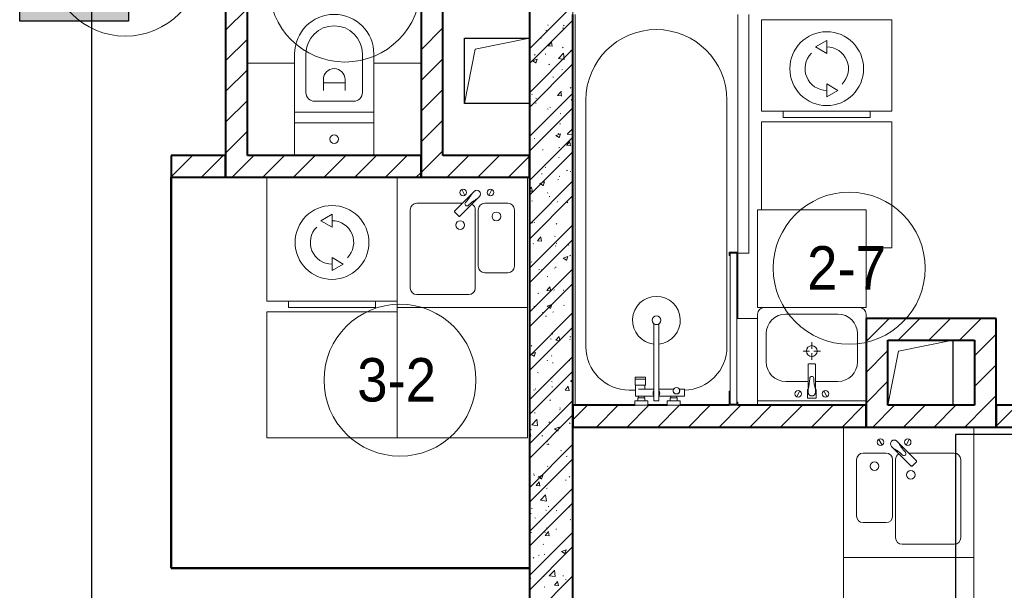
# Model space of a CAD drawing. Header units: millimetres. Extents: x -816133 to 919604, y 87941 to 147341.
# Tile 110 of 256: x -29801 to -25265, y 124722 to 127349. Entities that reach past the tile are written whole.
import ezdxf

# ---------------------------------------------------------------- set-up
doc = ezdxf.new("R2010")
doc.units = ezdxf.units.MM
doc.linetypes.add('Линия сетки', pattern=[25, 20, -2.5, 0, -2.5])
for name, color, linetype, lineweight in [('A-000-M_MASS', 7, 'Continuous', 18), ('A-010-A_ROOM', 7, 'Continuous', 20), ('A-200-M_WALL', 7, 'Continuous', 18), ('A-200-M_WALL_INT', 7, 'Continuous', 18), ('A-200-M_WALL_PAT', 7, 'Continuous', 40), ('A-700-M_FFE', 7, 'Continuous', 18), ('E-610-M_EPS', 7, 'Continuous', 18), ('M-520-M_DRAINAGE_FW', 7, 'Continuous', 18), ('Z-030-M_GRID', 7, 'Continuous', 9), ('СОУЭ', 1, 'Continuous', 30), ('СС-011-ПОЖ-СИГНАЛИЗАЦИЯ', 1, 'Continuous', 30)]:
    doc.layers.add(name, color=color, linetype=linetype, lineweight=lineweight)
doc.layers.add('EI_HATCH_GALV', color=7, linetype='Continuous')
doc.styles.add('Arial_2', font='arial.ttf', dxfattribs={"width": 0.9, "height": 400})

# ---------------------------------------------------------------- blocks, each defined once
blk = doc.blocks.new('10эт')
at = {"layer": 'A-000-M_MASS', "color": 9, "lineweight": 30}
for p, q in [((332551.7, 125840.8), (332551.7, 126140.8)), ((332551.7, 126140.8), (332851.7, 126140.8)), ((332851.7, 125840.8), (332551.7, 125840.8)), ((334801.9, 124751.1), (334801.9, 124451.1))]:
    blk.add_line(p, q, dxfattribs=at)
at = {"layer": 'A-000-M_MASS', "color": 9}
for p, q in [((332601.7, 126090.8), (332851.7, 126140.8)), ((332551.7, 125840.8), (332601.7, 126090.8)), ((334551.9, 124701.1), (334801.9, 124751.1)), ((334502, 124451.8), (334551.9, 124701.1))]:
    blk.add_line(p, q, dxfattribs=at)
at = {"layer": 'A-010-A_ROOM', "color": 9}
for centre in [(330989.8, 126501.1), (332001.2, 126381.7), (334324.3, 125082.2), (332254.8, 124566.8)]:
    blk.add_circle(centre, 350, dxfattribs=at)
at = {"layer": 'A-200-M_WALL', "color": 9, "lineweight": 40}
for p, q in [((331200.5, 125501.1), (331200.5, 123701.1)), ((331201.3, 125501.1), (331200.5, 125501.1)), ((331201.3, 123701.9), (331201.3, 125501.1)), ((331200.5, 123701.1), (331201.3, 123701.1)), ((332851.7, 123701.9), (331201.3, 123701.9)), ((331201.3, 123701.1), (332851.7, 123701.1)), ((332851.7, 123701.1), (332851.7, 123701.9))]:
    blk.add_line(p, q, dxfattribs=at)
at = {"layer": 'A-200-M_WALL_INT', "color": 9, "lineweight": 40}
for p, q in [((332351.7, 126451.1), (332351.7, 125601.1)), ((332851.7, 126451.1), (332851.7, 123701.9)), ((331451.7, 126351.1), (331451.7, 125601.1)), ((331551.7, 125601.1), (331551.7, 126351.1)), ((332451.7, 125601.1), (332451.7, 126351.1)), ((333051.7, 120151.1), (333051.7, 126251.1)), ((331451.7, 125601.1), (331201.3, 125601.1)), ((331201.3, 125601.1), (331201.3, 125501.1)), ((331451.7, 125501.1), (331451.7, 125601.1)), ((331451.7, 125601.1), (331451.7, 125501.1)), ((332351.7, 125601.1), (331551.7, 125601.1)), ((332351.7, 125601.1), (332351.7, 125501.1)), ((332351.7, 125501.1), (332351.7, 125601.1)), ((332851.7, 125601.1), (332451.7, 125601.1)), ((332851.7, 125501.1), (332851.7, 125601.1)), ((331201.3, 125501.1), (331451.7, 125501.1)), ((331451.7, 125501.1), (332351.7, 125501.1)), ((332351.7, 125501.1), (332851.7, 125501.1)), ((334501.7, 124851.1), (334401.7, 124851.1)), ((334401.7, 124851.1), (334401.7, 124451.1)), ((335001.7, 124851.1), (334501.7, 124851.1)), ((335001.7, 124751.1), (335001.7, 124851.1)), ((334501.7, 124451.1), (334501.7, 124751.1)), ((334501.7, 124751.1), (334901.7, 124751.1)), ((334901.7, 124751.1), (334901.7, 124451.1)), ((335001.7, 124451.1), (335001.7, 124751.1)), ((333336.4, 124451.1), (333051.7, 124451.1)), ((333051.7, 124451.1), (333051.7, 124351.1)), ((333486.2, 124451.1), (333396.2, 124451.1)), ((333771.2, 124451.1), (333546, 124451.1)), ((334401.7, 124451.1), (333811.2, 124451.1)), ((334401.7, 124351.1), (334401.7, 124451.1)), ((334401.7, 124451.1), (334401.7, 124351.1)), ((334901.7, 124451.1), (334501.7, 124451.1)), ((335001.7, 124351.1), (335001.7, 124451.1)), ((335901.7, 124451.1), (335001.7, 124451.1)), ((335001.7, 124451.1), (335001.7, 124351.1)), ((333051.7, 124351.1), (334401.7, 124351.1)), ((334401.7, 124351.1), (335001.7, 124351.1)), ((335001.7, 124351.1), (336001.7, 124351.1)), ((332851.7, 123701.1), (332851.7, 120151.1))]:
    blk.add_line(p, q, dxfattribs=at)
at = {"layer": 'A-200-M_WALL_PAT', "color": 9, "linetype": 'Continuous', "lineweight": 9}
for p, q in [((332851.7, 126092.4), (333051.7, 126292.4)), ((331451.7, 126178.4), (331551.7, 126278.4)), ((332851.7, 126025.1), (333051.7, 126225.1)), ((332935.7, 126202.8), (332938.1, 126200.5)), ((333007.8, 126198.8), (333010.5, 126200.9)), ((332351.7, 126088.4), (332451.7, 126188.4)), ((332853.9, 126179.3), (332856.5, 126181.4)), ((332927.4, 126177.4), (332930.8, 126177.9)), ((333000.7, 126176), (333003.5, 126174.2)), ((333004, 126187.5), (333007.3, 126187.9)), ((331451.7, 126037), (331551.7, 126137)), ((332902.3, 126141.9), (332905.1, 126140.1)), ((332938, 126106.8), (332956.2, 126105.2)), ((332938.2, 126106.8), (332952.9, 126124.3)), ((332956.4, 126104.2), (332952.9, 126123.3)), ((333004.1, 126097.4), (333006.8, 126099.4)), ((332851.7, 125890.3), (333051.7, 126090.3)), ((332851.7, 126079), (332852.8, 126079.9)), ((332874.3, 126065.6), (332876.8, 126063.3)), ((332923.8, 126067.3), (332927.1, 126067.7)), ((332985, 126047.4), (333008.7, 126072.1)), ((333011.8, 126044.2), (333008.5, 126073.2)), ((333039.3, 126082.5), (333042.6, 126082.9)), ((332351.7, 125947), (332451.7, 126047)), ((332851.7, 125823), (333051.7, 126023)), ((332865, 126037.4), (332880.2, 126027.2)), ((332865.2, 126037.3), (332886.5, 126045.5)), ((332880.4, 126026.1), (332886.6, 126044.5)), ((332940.1, 126021.1), (332942.9, 126019.3)), ((332985, 126047.5), (333012.1, 126043.3)), ((331451.7, 125895.5), (331551.7, 125995.5)), ((333000.4, 125995.9), (333003.1, 125997.9)), ((332959.1, 125962.3), (332962.4, 125962.7)), ((332351.7, 125805.6), (332451.7, 125905.6)), ((332851.7, 125688.3), (333051.7, 125888.3)), ((332861.7, 125883.7), (332864.2, 125881.5)), ((332980.3, 125877.5), (332998.5, 125875.9)), ((332980.5, 125877.5), (332995.1, 125895)), ((332998.7, 125874.9), (332995.2, 125894)), ((332996.7, 125894.4), (332999.4, 125896.5)), ((333039.5, 125914.2), (333042, 125912)), ((333047, 125914.7), (333051.7, 125911.5)), ((333047.1, 125914.6), (333051.7, 125916.3)), ((331451.7, 125754.1), (331551.7, 125854.1)), ((332878.9, 125842), (332882.2, 125842.5)), ((332880.7, 125865.3), (332883.5, 125863.5)), ((333043.4, 125858.4), (333046.3, 125856.6)), ((332851.7, 125620.9), (333051.7, 125820.9)), ((332934.8, 125816.8), (332937.2, 125814.5)), ((332945, 125824.4), (332947.8, 125822.6)), ((332993, 125793), (332995.7, 125795)), ((332351.7, 125664.2), (332451.7, 125764.2)), ((332990.9, 125747.1), (332994.3, 125747.6)), ((331451.7, 125612.7), (331551.7, 125712.7)), ((332972.8, 125693.7), (332988, 125683.5)), ((332972.9, 125693.5), (332994.3, 125701.7)), ((332982.8, 125703.5), (332985.6, 125701.7)), ((332988.2, 125682.3), (332994.3, 125700.8)), ((332989.3, 125691.5), (332992, 125693.5)), ((333025.4, 125700), (333049.1, 125724.8)), ((333025.4, 125700.2), (333051.7, 125696.1)), ((333051.7, 125701.3), (333048.9, 125725.8)), ((333051.2, 125710.1), (333051.7, 125709.6)), ((332851.7, 125486.2), (333051.7, 125686.2)), ((332873.4, 125679.6), (332875.9, 125677.4)), ((333022.6, 125648.2), (333040.8, 125646.6)), ((333022.7, 125648.2), (333037.4, 125665.7)), ((333041, 125645.6), (333037.5, 125664.7)), ((331201.3, 125503.7), (331298.6, 125601.1)), ((331340.1, 125501.1), (331440.1, 125601.1)), ((331481.5, 125501.1), (331581.5, 125601.1)), ((331622.9, 125501.1), (331722.9, 125601.1)), ((331764.3, 125501.1), (331864.3, 125601.1)), ((331905.8, 125501.1), (332005.8, 125601.1)), ((332047.2, 125501.1), (332147.2, 125601.1)), ((332188.6, 125501.1), (332288.6, 125601.1)), ((332351.7, 125522.8), (332430, 125601.1)), ((332430, 125601.1), (332451.7, 125622.8)), ((332471.4, 125501.1), (332571.4, 125601.1)), ((332612.9, 125501.1), (332712.9, 125601.1)), ((332851.7, 125418.9), (333051.7, 125618.9)), ((332910.7, 125626.9), (332914.1, 125627.4)), ((332987.3, 125637), (332990.6, 125637.4)), ((332754.3, 125501.1), (332851.7, 125598.5)), ((332985.6, 125590), (332988.2, 125592.1)), ((332330, 125501.1), (332351.7, 125522.8)), ((332907.1, 125516.8), (332910.5, 125517.2)), ((332923.4, 125547.8), (332926.3, 125546)), ((333022.6, 125532), (333025.9, 125532.4)), ((333038.6, 125528.3), (333041.1, 125526)), ((332851.7, 125284.2), (333051.7, 125484.2)), ((332860.8, 125497.8), (332863.3, 125495.5)), ((332898.7, 125472.7), (332913.8, 125462.4)), ((332898.8, 125472.5), (332920.1, 125480.7)), ((332914, 125461.3), (332920.2, 125479.7)), ((332981.9, 125488.6), (332984.5, 125490.6)), ((332987.7, 125506.8), (332990.5, 125505)), ((332851.7, 125444.4), (332861.1, 125455.6)), ((332851.7, 125437.6), (332864.5, 125436.5)), ((332864.7, 125435.5), (332861.1, 125454.6)), ((332933.9, 125430.8), (332936.3, 125428.6)), ((332851.7, 125216.8), (333051.7, 125416.8)), ((332862.8, 125392.8), (332865.6, 125391)), ((332942.4, 125411.8), (332945.7, 125412.2)), ((332978.2, 125387.1), (332980.8, 125389.1)), ((333025.5, 125385.9), (333028.3, 125384.1)), ((332862.2, 125291.5), (332865.5, 125292)), ((332872.5, 125293.7), (332875, 125291.4)), ((332974.5, 125285.6), (332977.1, 125287.7)), ((333050.3, 125324.2), (333051.7, 125322.8)), ((332851.7, 125082.1), (333051.7, 125282.1)), ((332851.7, 125014.8), (333051.7, 125214.8)), ((332867.7, 125196.1), (332870.5, 125194.3)), ((332888.5, 125208.8), (332906.8, 125207.2)), ((332888.7, 125208.8), (332903.4, 125226.3)), ((332906.9, 125206.2), (332903.4, 125225.3)), ((332966.1, 125230.2), (332969, 125228.4)), ((332974.3, 125196.6), (332977.6, 125197.1)), ((333050.8, 125206.7), (333051.7, 125206.8)), ((332970.8, 125184.2), (332973.4, 125186.2)), ((333030.4, 125189.3), (333033.2, 125187.5)), ((332859.9, 125111.8), (332862.4, 125109.5)), ((333006.4, 125128.9), (333021.6, 125118.7)), ((333006.6, 125128.8), (333027.9, 125137)), ((333021.8, 125117.6), (333027.9, 125136)), ((333037.7, 125142.3), (333040.2, 125140)), ((332851.7, 124880.1), (333051.7, 125080.1)), ((332894.1, 125076.4), (332897.4, 125076.9)), ((332905.5, 125075.3), (332908.3, 125073.5)), ((332967.1, 125082.7), (332969.7, 125084.7)), ((332970.6, 125086.5), (332974, 125086.9)), ((332851.7, 124812.7), (333051.7, 125012.7)), ((332933, 125044.9), (332935.4, 125042.6)), ((332890.5, 124966.3), (332893.8, 124966.7)), ((332930.8, 124979.6), (332949, 124978)), ((332931, 124979.5), (332945.7, 124997.1)), ((332949.2, 124977), (332945.7, 124996.1)), ((332963.3, 124981.2), (332966, 124983.3)), ((333005.9, 124981.5), (333009.2, 124981.9)), ((333049.4, 124938.2), (333051.7, 124936.1)), ((332851.7, 124678), (333051.7, 124878)), ((332871.6, 124907.7), (332874.1, 124905.4)), ((332910.4, 124878.6), (332913.3, 124876.8)), ((332932.3, 124907.9), (332947.4, 124897.7)), ((332932.4, 124907.7), (332953.7, 124915.9)), ((332947.6, 124896.6), (332953.8, 124915)), ((332959.6, 124879.8), (332962.3, 124881.8)), ((333008.9, 124912.6), (333011.7, 124910.8)), ((332925.7, 124861.3), (332929, 124861.7)), ((334401.7, 124744.3), (334501.7, 124844.3)), ((334501.7, 124844.3), (334508.4, 124851.1)), ((334549.9, 124751.1), (334649.9, 124851.1)), ((334691.3, 124751.1), (334791.3, 124851.1)), ((334832.7, 124751.1), (334932.7, 124851.1)), ((332851.7, 124610.7), (333051.7, 124810.7)), ((332948.2, 124757.7), (332951.1, 124755.9)), ((332955.9, 124778.3), (332958.6, 124780.3)), ((332973.1, 124750.3), (332991.3, 124748.7)), ((332973.3, 124750.3), (332988, 124767.8)), ((332991.5, 124747.7), (332988, 124766.8)), ((333036.8, 124756.3), (333039.3, 124754.1)), ((333037.8, 124766.4), (333041.1, 124766.8)), ((334901.7, 124678.6), (334974.1, 124751.1)), ((334974.1, 124751.1), (335001.7, 124778.6)), ((332858.2, 124686.7), (332879.6, 124694.9)), ((332859, 124725.8), (332861.5, 124723.6)), ((332873.4, 124675.5), (332879.6, 124693.9)), ((334401.7, 124602.9), (334501.7, 124702.9)), ((332851.7, 124476), (333051.7, 124676)), ((332858.1, 124686.9), (332873.3, 124676.7)), ((332932.1, 124658.9), (332934.5, 124656.6)), ((332952.2, 124676.8), (332954.9, 124678.9)), ((333034.1, 124656.2), (333037.5, 124656.7)), ((332851.7, 124408.6), (333051.7, 124608.6)), ((332957.6, 124646.1), (332960.9, 124646.6)), ((334901.7, 124537.2), (335001.7, 124637.2)), ((332888.9, 124602), (332891.7, 124600.2)), ((332948.5, 124575.4), (332951.2, 124577.4)), ((332953.1, 124561), (332956, 124559.2)), ((333040, 124564.2), (333051.7, 124556.3)), ((333040.2, 124564), (333051.7, 124568.4)), ((333051.6, 124595.1), (333051.7, 124595)), ((334401.7, 124461.5), (334501.7, 124561.5)), ((332870.7, 124521.7), (332873.2, 124519.5)), ((332877.4, 124525.9), (332880.7, 124526.4)), ((332954, 124536), (332957.3, 124536.4)), ((333015.4, 124521), (333033.6, 124519.4)), ((333015.6, 124521), (333030.3, 124538.5)), ((333033.8, 124518.4), (333030.3, 124537.5)), ((333048.5, 124552.2), (333051, 124550)), ((332851.7, 124273.9), (333051.7, 124473.9)), ((332944.8, 124473.9), (332947.5, 124475.9)), ((334957, 124451.1), (335001.7, 124495.8)), ((332989.2, 124431), (332992.5, 124431.4)), ((332990.9, 124440.1), (332993.8, 124438.3)), ((333051.7, 124384.3), (333118.5, 124451.1)), ((333159.9, 124351.1), (333259.9, 124451.1)), ((333301.3, 124351.1), (333401.3, 124451.1)), ((333442.8, 124351.1), (333542.8, 124451.1)), ((333584.2, 124351.1), (333684.2, 124451.1)), ((333725.6, 124351.1), (333825.6, 124451.1)), ((333867, 124351.1), (333967, 124451.1)), ((334008.4, 124351.1), (334108.4, 124451.1)), ((334149.9, 124351.1), (334249.9, 124451.1)), ((334291.3, 124351.1), (334391.3, 124451.1)), ((334432.7, 124351.1), (334532.7, 124451.1)), ((334574.1, 124351.1), (334674.1, 124451.1)), ((334715.5, 124351.1), (334815.5, 124451.1)), ((334857, 124351.1), (334957, 124451.1)), ((335001.7, 124354.4), (335098.4, 124451.1)), ((332851.7, 124206.5), (333051.7, 124406.5)), ((332861.7, 124361), (332885.5, 124385.8)), ((332873.8, 124415.8), (332877.1, 124416.2)), ((332888.6, 124357.9), (332885.2, 124386.8)), ((332858.1, 124339.9), (332860.6, 124337.6)), ((332861.7, 124361.2), (332888.8, 124357)), ((332941.1, 124372.4), (332943.8, 124374.5)), ((332965.9, 124343.1), (332981, 124332.9)), ((332966, 124343), (332987.4, 124351.2)), ((332981.2, 124331.8), (332987.4, 124350.2)), ((333035.9, 124370.4), (333038.4, 124368.1)), ((334998.4, 124351.1), (335001.7, 124354.4)), ((332851.7, 124325.7), (332853.9, 124328.4)), ((332851.7, 124309.8), (332857.3, 124309.3)), ((332857.5, 124308.3), (332854, 124327.4)), ((332909, 124310.8), (332912.4, 124311.2)), ((332851.7, 124071.8), (333051.7, 124271.8)), ((332931.2, 124272.9), (332933.6, 124270.7)), ((332931.6, 124284.4), (332934.4, 124282.6)), ((332937.4, 124271), (332940.1, 124273)), ((332995.9, 124243.5), (332998.7, 124241.7)), ((332851.7, 124004.5), (333051.7, 124204.5)), ((333021.1, 124215.9), (333024.4, 124216.3)), ((332933.7, 124169.5), (332936.4, 124171.5)), ((333047.6, 124166.3), (333050.1, 124164)), ((332869.8, 124135.8), (332872.3, 124133.5)), ((332870.9, 124129.5), (332873.8, 124127.7)), ((332891.7, 124122.1), (332906.9, 124111.9)), ((332891.8, 124121.9), (332913.2, 124130.1)), ((332907, 124110.8), (332913.2, 124129.2)), ((333017.5, 124105.7), (333020.8, 124106.2)), ((333033.7, 124122.6), (333036.5, 124120.8)), ((332851.7, 123869.8), (333051.7, 124069.8)), ((332881.4, 124081.6), (332899.6, 124080)), ((332881.5, 124081.6), (332896.2, 124099.1)), ((332899.8, 124079), (332896.2, 124098.1)), ((332930, 124068), (332932.7, 124070.1)), ((332940.9, 124095.6), (332944.2, 124096.1)), ((332902.1, 124013.7), (332925.9, 124038.4)), ((332902.1, 124013.8), (332929.2, 124009.6)), ((332929, 124010.5), (332925.6, 124039.5)), ((332851.7, 123802.4), (333051.7, 124002.4)), ((332860.7, 123975.4), (332864, 123975.9)), ((332926.3, 123966.6), (332928.9, 123968.6)), ((332937.3, 123985.5), (332940.6, 123985.9)), ((333035, 123984.4), (333037.5, 123982.1)), ((332857.2, 123953.9), (332859.7, 123951.6)), ((332875.9, 123932.8), (332878.7, 123931)), ((332974.3, 123966.8), (332977.1, 123965)), ((333038.6, 123925.9), (333041.4, 123924.1)), ((332930.3, 123887), (332932.8, 123884.7)), ((332972.5, 123880.5), (332975.9, 123880.9)), ((332851.7, 123667.7), (333051.7, 123867.7)), ((332857.1, 123865.3), (332860.4, 123865.7)), ((332922.6, 123865.1), (332925.2, 123867.2)), ((332923.7, 123852.3), (332941.9, 123850.8)), ((332923.8, 123852.3), (332938.5, 123869.8)), ((332942.1, 123849.7), (332938.5, 123868.8)), ((332851.7, 123600.4), (333051.7, 123800.4)), ((332913.7, 123811.9), (332916.5, 123810.1)), ((332999.6, 123778.2), (333021, 123786.4)), ((332868.9, 123749.8), (332871.4, 123747.5)), ((332892.4, 123760.3), (332895.7, 123760.7)), ((332918.9, 123763.6), (332921.5, 123765.7)), ((332999.5, 123778.4), (333014.7, 123768.1)), ((333014.8, 123767), (333021, 123785.4)), ((333046.7, 123780.3), (333049.2, 123778)), ((332851.7, 123465.7), (333051.7, 123665.7)), ((332854.3, 123656.2), (332857.1, 123654.4)), ((332915.2, 123662.2), (332917.8, 123664.2)), ((332942.5, 123666.4), (332969.6, 123662.2)), ((332942.6, 123666.3), (332966.3, 123691.1)), ((332969.4, 123663.2), (332966, 123692.1)), ((333004.4, 123665.4), (333007.7, 123665.8)), ((332918.6, 123615.2), (332921.4, 123613.4)), ((332966, 123623.1), (332984.2, 123621.5)), ((332966.1, 123623.1), (332980.8, 123640.6)), ((332984.3, 123620.5), (332980.8, 123639.6)), ((333017, 123649.3), (333019.8, 123647.5))]:
    blk.add_line(p, q, dxfattribs=at)
at = {"layer": 'A-700-M_FFE', "color": 9, "lineweight": 9}
for p, q in [((333811.2, 126251.1), (333811.2, 125155.9)), ((333861.2, 125151.1), (333861.2, 126251.1)), ((331769.2, 126026.1), (331551.7, 126026.1)), ((332351.7, 126026.1), (332134.2, 126026.1)), ((334520.7, 125756.1), (333920.7, 125756.1)), ((333920.7, 125756.1), (333920.7, 125351.1)), ((334520.7, 125176.1), (334520.7, 125756.1)), ((333902, 125351.1), (333902, 124901.1)), ((334402, 125351.1), (333902, 125351.1)), ((334402, 124901.1), (334402, 125351.1)), ((333811.3, 125151.1), (333861.2, 125151.1)), ((334402, 125176.1), (334520.7, 125176.1)), ((332241.7, 124881.1), (331641.7, 124881.1)), ((331641.7, 124881.1), (331641.7, 124301.1)), ((332841.7, 124901.1), (332241.7, 124901.1)), ((332241.7, 124901.1), (332241.7, 124301.1)), ((332241.7, 124301.1), (332241.7, 124881.1)), ((332841.7, 124301.1), (332841.7, 124901.1)), ((333902, 124901.1), (334402, 124901.1)), ((333902, 124851.1), (333806.3, 124851.1)), ((333902, 124451.1), (333902, 124851.1)), ((334502, 124451.1), (334502, 124751.1)), ((331641.7, 124301.1), (332241.7, 124301.1)), ((332241.7, 124301.1), (332841.7, 124301.1)), ((334898.2, 123751.1), (334298.2, 123751.1)), ((334298.2, 123751.1), (334298.2, 123151.1)), ((334898.2, 123151.1), (334898.2, 123751.1))]:
    blk.add_line(p, q, dxfattribs=at)
at = {"layer": 'E-610-M_EPS', "color": 9}
for p, q in [((334520.7, 126226.1), (333920.7, 126226.1)), ((333920.7, 126226.1), (333920.7, 125806.1)), ((334520.7, 125806.1), (334520.7, 126226.1)), ((334220.7, 126131.1), (334168.7, 126101.1)), ((334168.7, 126101.1), (334220.7, 126071.1)), ((334220.7, 126071.1), (334220.7, 126131.1)), ((334220.7, 125931.1), (334220.7, 125871.1)), ((334272.6, 125901.1), (334220.7, 125931.1)), ((334220.7, 125871.1), (334272.6, 125901.1)), ((333920.7, 125806.1), (334520.7, 125806.1)), ((334020.7, 125806.1), (334020.7, 125776.1)), ((334420.7, 125776.1), (334420.7, 125806.1)), ((334020.7, 125776.1), (334420.7, 125776.1)), ((331641.7, 125501.1), (331641.7, 124931.1)), ((332241.7, 124931.1), (332241.7, 125501.1)), ((331941.7, 125331.1), (331889.8, 125301.1)), ((331941.7, 125271.1), (331941.7, 125331.1)), ((331889.8, 125301.1), (331941.7, 125271.1)), ((331941.7, 125131.1), (331941.7, 125071.1)), ((331993.7, 125101.1), (331941.7, 125131.1)), ((331941.7, 125071.1), (331993.7, 125101.1)), ((331641.7, 124931.1), (332241.7, 124931.1)), ((331741.7, 124931.1), (331741.7, 124901.1)), ((332141.7, 124901.1), (332141.7, 124931.1)), ((331741.7, 124901.1), (332141.7, 124901.1))]:
    blk.add_line(p, q, dxfattribs=at)
for centre, radius, start, end in [((334220.7, 126001.1), 170, 0, 180), ((334220.7, 126001.1), 100, 315, 90), ((334220.7, 126001.1), 100, 135, 270), ((334220.7, 126001.1), 170, 180, 0), ((331941.7, 125201.1), 170, 0, 180), ((331941.7, 125201.1), 100, 315, 90), ((331941.7, 125201.1), 100, 135, 270), ((331941.7, 125201.1), 170, 180, 0)]:
    blk.add_arc(centre, radius, start, end, dxfattribs=at)
at = {"layer": 'M-520-M_DRAINAGE_FW', "color": 9}
for p, q in [((333061.2, 124451.1), (333061.2, 126251.1)), ((331769.2, 126068.6), (331769.2, 125801.1)), ((331821.7, 125891.1), (331821.7, 126068.6)), ((332081.7, 126068.6), (332081.7, 125891.1)), ((332134.2, 125801.1), (332134.2, 126068.6)), ((331901.7, 125901.1), (331901.7, 125951.1)), ((332001.7, 125936.1), (331901.7, 125936.1)), ((332001.7, 125951.1), (332001.7, 125901.1)), ((332041.7, 125851.1), (331861.7, 125851.1)), ((333111.2, 125856.1), (333111.2, 124721.1)), ((333761.2, 124721.1), (333761.2, 125856.1)), ((331769.2, 125801.1), (332134.2, 125801.1)), ((332134.2, 125801.1), (331769.2, 125801.1)), ((331769.2, 125801.1), (331769.2, 125751.1)), ((332134.2, 125751.1), (332134.2, 125801.1)), ((332134.2, 125751.1), (331769.2, 125751.1)), ((331769.2, 125751.1), (331769.2, 125601.1)), ((331769.2, 125751.1), (332134.2, 125751.1)), ((332134.2, 125601.1), (332134.2, 125751.1)), ((332841.7, 125501.1), (332841.7, 124901.1)), ((332841.7, 125501.1), (332841.7, 124901.1)), ((332506.3, 125345.7), (332587.5, 125426.9)), ((332539, 125444.3), (332553.1, 125417.8)), ((332587.5, 125426.9), (332596.7, 125436.1)), ((332678.4, 125444.3), (332664.4, 125417.8)), ((332331.7, 125381.1), (332541.6, 125381.1)), ((332611.5, 125402.9), (332530.3, 125321.6)), ((332620.7, 125412.1), (332611.5, 125402.9)), ((332645.7, 125381.1), (332751.7, 125381.1)), ((332301.7, 124991.1), (332301.7, 125351.1)), ((332526.1, 125321.6), (332506.3, 125341.4)), ((332601.7, 125351.1), (332601.7, 124991.1)), ((332615.7, 125091.1), (332615.7, 125351.1)), ((332781.7, 125351.1), (332781.7, 125091.1)), ((333771.2, 125156.1), (333771.2, 125141.1)), ((333811.3, 125156.1), (333771.2, 125156.1)), ((333776.2, 125141.1), (333776.2, 125151.1)), ((333776.2, 125151.1), (333806.3, 125151.1)), ((333806.3, 125151.1), (333776.2, 125151.1)), ((333776.2, 125151.1), (333776.2, 124456.1)), ((333806.3, 125151.1), (333806.3, 125141.1)), ((333806.3, 124456.1), (333806.3, 125151.1)), ((333811.3, 125141.1), (333811.3, 125156.1)), ((333771.2, 125141.1), (333776.2, 125141.1)), ((333806.3, 125141.1), (333811.3, 125141.1)), ((333811.2, 125141.1), (333811.2, 124851.1)), ((332751.7, 125061.1), (332645.7, 125061.1)), ((332241.7, 124901.1), (332241.7, 124931.1)), ((332571.7, 124961.1), (332331.7, 124961.1)), ((332841.7, 124901.1), (332241.7, 124901.1)), ((333902, 124871.1), (333902, 124851.1)), ((334272, 124871.1), (334032, 124871.1)), ((334402, 124851.1), (334402, 124871.1)), ((333424.8, 124471.1), (333424.8, 124826.1)), ((333447.5, 124826.1), (333447.5, 124471.1)), ((333942, 124781.1), (333942, 124651.1)), ((334152, 124741.1), (334152, 124711.1)), ((334362, 124651.1), (334362, 124781.1)), ((334112, 124701.1), (334142, 124701.1)), ((334162, 124701.1), (334192, 124701.1)), ((334152, 124661.1), (334152, 124691.1)), ((334135, 124639), (334135, 124524.1)), ((334166, 124642), (334138, 124642)), ((334169, 124524.1), (334169, 124639)), ((333338.1, 124580.1), (333385.1, 124580.1)), ((333338.1, 124571.1), (333338.1, 124580.1)), ((333338.1, 124571.1), (333385.1, 124571.1)), ((333338.1, 124543.6), (333338.1, 124571.1)), ((333385.1, 124571.1), (333338.1, 124571.1)), ((333385.1, 124580.1), (333385.1, 124571.1)), ((333385.1, 124571.1), (333385.1, 124543.6)), ((334032, 124561.1), (334135, 124561.1)), ((334169, 124561.1), (334272, 124561.1)), ((333311.2, 124521.1), (333339.9, 124521.1)), ((333385.1, 124543.6), (333338.1, 124543.6)), ((333339.9, 124543.6), (333382.8, 124543.6)), ((333339.9, 124493.1), (333339.9, 124543.6)), ((333352.9, 124524.8), (333424.8, 124524.8)), ((333382.8, 124543.6), (333382.8, 124524.8)), ((333447.5, 124524.8), (333514.9, 124524.8)), ((333541.8, 124524.8), (333565.3, 124524.8)), ((333565.3, 124524.8), (333565.3, 124493.1)), ((333776.2, 124516.1), (333771.2, 124516.1)), ((333771.2, 124516.1), (333771.2, 124451.1)), ((333776.2, 124456.1), (333776.2, 124516.1)), ((334082.3, 124490.9), (334096.4, 124517.4)), ((334135, 124524.1), (334132, 124524.1)), ((334132, 124524.1), (334132, 124484.1)), ((334135, 124524.1), (334135, 124511.1)), ((334169, 124511.1), (334169, 124524.1)), ((334172, 124524.1), (334169, 124524.1)), ((334172, 124484.1), (334172, 124524.1)), ((334221.7, 124490.9), (334207.7, 124517.4)), ((333336.4, 124471.1), (333396.2, 124471.1)), ((333336.4, 124451.1), (333336.4, 124471.1)), ((333352.9, 124493.1), (333339.9, 124493.1)), ((333350.2, 124485.1), (333382.2, 124485.1)), ((333350.2, 124471.1), (333350.2, 124485.1)), ((333382.2, 124471.1), (333350.2, 124471.1)), ((333424.8, 124493.1), (333352.9, 124493.1)), ((333352.9, 124493.1), (333379.8, 124493.1)), ((333352.9, 124485.1), (333352.9, 124493.1)), ((333379.8, 124485.1), (333352.9, 124485.1)), ((333379.8, 124493.1), (333379.8, 124485.1)), ((333382.2, 124485.1), (333382.2, 124471.1)), ((333396.2, 124471.1), (333396.2, 124451.1)), ((333447.5, 124471.1), (333424.8, 124471.1)), ((333565.3, 124493.1), (333447.5, 124493.1)), ((333486.2, 124451.1), (333486.2, 124471.1)), ((333486.2, 124471.1), (333546, 124471.1)), ((333500.2, 124471.1), (333500.2, 124485.1)), ((333500.2, 124485.1), (333532.2, 124485.1)), ((333532.2, 124471.1), (333500.2, 124471.1)), ((333502.6, 124485.1), (333502.6, 124493.1)), ((333502.6, 124493.1), (333529.5, 124493.1)), ((333529.5, 124485.1), (333502.6, 124485.1)), ((333529.5, 124493.1), (333529.5, 124485.1)), ((333532.2, 124485.1), (333532.2, 124471.1)), ((333546, 124471.1), (333546, 124451.1)), ((334402, 124471.1), (333902, 124471.1)), ((334132, 124484.1), (334172, 124484.1)), ((333396.2, 124451.1), (333336.4, 124451.1)), ((333546, 124451.1), (333486.2, 124451.1)), ((333771.2, 124451.1), (333811.2, 124451.1)), ((333806.3, 124456.1), (333776.2, 124456.1)), ((333776.2, 124456.1), (333806.3, 124456.1)), ((333811.2, 124466.1), (333806.3, 124466.1)), ((333806.3, 124466.1), (333806.3, 124456.1)), ((333811.2, 124451.1), (333811.2, 124466.1)), ((334298.2, 124351.1), (334298.2, 123751.1)), ((334298.2, 124351.1), (334298.2, 123751.1)), ((334898.2, 123751.1), (334898.2, 124351.1)), ((334461.5, 124294.3), (334475.6, 124267.8)), ((334552.5, 124276.9), (334543.2, 124286.1)), ((334600.9, 124294.3), (334586.9, 124267.8)), ((334519.2, 124262.1), (334528.4, 124252.9)), ((334528.4, 124252.9), (334609.6, 124171.6)), ((334633.7, 124195.7), (334552.5, 124276.9)), ((334358.2, 124201.1), (334358.2, 123941.1)), ((334494.2, 124231.1), (334388.2, 124231.1)), ((334524.2, 123941.1), (334524.2, 124201.1)), ((334538.2, 124201.1), (334538.2, 123841.1)), ((334808.2, 124231.1), (334598.3, 124231.1)), ((334838.2, 123841.1), (334838.2, 124201.1)), ((334613.9, 124171.6), (334633.7, 124191.4)), ((334388.2, 123911.1), (334494.2, 123911.1)), ((334568.2, 123811.1), (334808.2, 123811.1)), ((334298.2, 123751.1), (334898.2, 123751.1))]:
    blk.add_line(p, q, dxfattribs=at)
for centre, radius, start, end in [((331951.7, 126068.6), 182.5, 0, 180), ((331951.7, 126068.6), 130, 0, 180), ((333436.2, 125856.1), 325, 0, 180), ((331951.7, 125951.1), 50, 0, 180), ((331861.7, 125891.1), 40, 180, 270), ((332041.7, 125891.1), 40, 270, 0), ((331951.7, 125676.1), 20, 0, 180), ((331951.7, 125676.1), 20, 180, 0), ((332546.1, 125431.1), 15, 0, 180), ((332546.1, 125431.1), 15, 180, 0), ((332405.4, 125528.6), 208.5, 316.5946, 330.8177), ((332608.7, 125424.1), 17, 315, 135), ((332671.4, 125431.1), 15, 0, 180), ((332671.4, 125431.1), 15, 180, 0), ((332331.7, 125351.1), 30, 90, 180), ((332563.4, 125378.8), 9.19, 135, 315), ((332713.2, 125220.8), 208.5, 119.1823, 133.4054), ((332571.7, 125351.1), 30, 0, 61.4489), ((332645.7, 125351.1), 30, 90, 180), ((332751.7, 125351.1), 30, 0, 90), ((332508.4, 125343.6), 3, 135, 225), ((332508.4, 125343.6), 3, 135, 225), ((332698.7, 125321.1), 20, 0, 180), ((332531.7, 125281.1), 20, 0, 180), ((332528.2, 125323.8), 3, 225, 315), ((332528.2, 125323.8), 3, 225, 315), ((332698.7, 125321.1), 20, 180, 0), ((332531.7, 125281.1), 20, 180, 0), ((332645.7, 125091.1), 30, 180, 270), ((332751.7, 125091.1), 30, 270, 0), ((332331.7, 124991.1), 30, 180, 270), ((332571.7, 124991.1), 30, 270, 0), ((333436.2, 124842.6), 110, 275.916, 264.084), ((333932, 124871.1), 30, 90, 180), ((334372, 124871.1), 30, 0, 90), ((333436.2, 124842.6), 20, 0, 180), ((333436.2, 124842.6), 20, 180, 0), ((334032, 124781.1), 90, 90, 180), ((334272, 124781.1), 90, 0, 90), ((333436.2, 124842.6), 20, 235.4667, 304.5333), ((333311.2, 124721.1), 200, 180, 270), ((333561.2, 124721.1), 200, 271.1857, 0), ((334152, 124701.1), 25, 0, 180), ((334152, 124701.1), 25, 180, 0), ((334032, 124651.1), 90, 180, 270), ((334272, 124651.1), 90, 270, 0), ((334138, 124639), 3, 90, 180), ((334138, 124639), 3, 105, 165), ((334166, 124639), 3, 0, 90), ((334166, 124639), 3, 15, 75), ((333934.4, 124580.9), 208.5, 344.1823, 358.4054), ((334152, 124575.1), 9.19, 0, 180), ((334369.6, 124580.9), 208.5, 181.5946, 195.8177), ((333436.2, 124507.1), 15.5, 137.0093, 222.9907), ((333436.2, 124507.1), 15.5, 317.0093, 42.9907), ((333528.3, 124518.2), 15, 0, 180), ((333528.3, 124518.2), 15, 154.0483, 25.9517), ((333528.3, 124518.2), 15, 180, 0), ((334089.4, 124504.1), 15, 0, 180), ((334214.7, 124504.1), 15, 0, 180), ((334089.4, 124504.1), 15, 180, 0), ((334152, 124511.1), 17, 180, 0), ((334214.7, 124504.1), 15, 180, 0), ((334468.6, 124281.1), 15, 0, 180), ((334531.2, 124274.1), 17, 45, 225), ((334593.9, 124281.1), 15, 0, 180), ((334468.6, 124281.1), 15, 180, 0), ((334426.8, 124070.8), 208.5, 46.5946, 60.8177), ((334734.5, 124378.6), 208.5, 209.1823, 223.4054), ((334593.9, 124281.1), 15, 180, 0), ((334388.2, 124201.1), 30, 90, 180), ((334494.2, 124201.1), 30, 0, 90), ((334568.2, 124201.1), 30, 118.5511, 180), ((334576.5, 124228.8), 9.19, 225, 45), ((334631.5, 124193.6), 3, 315, 45), ((334631.5, 124193.6), 3, 315, 45), ((334808.2, 124201.1), 30, 0, 90), ((334441.2, 124171.1), 20, 0, 180), ((334441.2, 124171.1), 20, 180, 0), ((334608.2, 124131.1), 20, 0, 180), ((334611.8, 124173.8), 3, 225, 315), ((334611.8, 124173.8), 3, 225, 315), ((334608.2, 124131.1), 20, 180, 0), ((334388.2, 123941.1), 30, 180, 270), ((334494.2, 123941.1), 30, 270, 0), ((334568.2, 123841.1), 30, 180, 270), ((334808.2, 123841.1), 30, 270, 0)]:
    blk.add_arc(centre, radius, start, end, dxfattribs=at)
at = {"layer": 'Z-030-M_GRID', "color": 9, "linetype": 'Линия сетки'}
blk.add_line((333051.7, 116076.8), (333051.7, 137026.1), dxfattribs=at)
at = {"layer": 'A-010-A_ROOM', "color": 9, "lineweight": 30, "style": 'Arial_2', "width": 0.9}
for s, p in [('2-7', (334130.4, 124983.9)), ('3-2', (332057.7, 124468.6))]:
    blk.add_text(s, height=200, dxfattribs=at).set_placement(p)
blk = doc.blocks.new('ИП 212-64 прот.R3')
at = {"layer": 'EI_HATCH_GALV', "lineweight": 30, "true_color": 0xffffff}
h = blk.add_hatch(color=7, dxfattribs=at)
h.dxf.hatch_style = 1
h.paths.add_polyline_path([(-2.5, 2.5), (2.5, 2.5), (2.5, -2.5), (-2.5, -2.5)])
at = {"color": 1, "linetype": 'ByBlock', "lineweight": -2}
for p, q in [((0.397, 1.766), (-0.83, 0)), ((-0.83, 0), (0.829, 0)), ((0.829, 0), (-0.306, -1.637))]:
    blk.add_line(p, q, dxfattribs=at)
at = {"color": 1, "linetype": 'ByBlock', "lineweight": -2, "ltscale": 0.1}
blk.add_lwpolyline([(-2.5, 2.5), (2.5, 2.5), (2.5, -2.5), (-2.5, -2.5)], close=True, dxfattribs=at)

msp = doc.modelspace()

# ---------------------------------------------------------------- linework, layer by layer
at = {"layer": 'СС-011-ПОЖ-СИГНАЛИЗАЦИЯ', "ltscale": 100}
for points in [[(-24133.5, 129139.6), (-24133.5, 128756), (-25697.4, 128756), (-25697.4, 128237.4), (-23533.9, 128237.4), (-23533.9, 125439.6), (-25489.9, 125439.6), (-25489.9, 122439.8), (-22206.2, 122439.8), (-22206.2, 125207.5), (-19711.4, 125207.5), (-19711.4, 123087.4), (-18600.7, 123087.4)], [(-29842.1, 129136.9), (-29842.1, 128167.9), (-29470, 128167.9), (-29470, 123124.1)]]:
    msp.add_lwpolyline(points, dxfattribs=at)

# ---------------------------------------------------------------- block references
at = {"layer": 'СОУЭ', "color": 6, "xscale": 100, "yscale": 100, "zscale": 100}
msp.add_blockref('ИП 212-64 прот.R3', (-29549.8, 127593.4), dxfattribs=at)
at = {"layer": 'СС-011-ПОЖ-СИГНАЛИЗАЦИЯ', "color": 9, "lineweight": 30}
msp.add_blockref('10эт', (-360303.7, 1122.9), dxfattribs=at)

doc.saveas('drawing.dxf')
